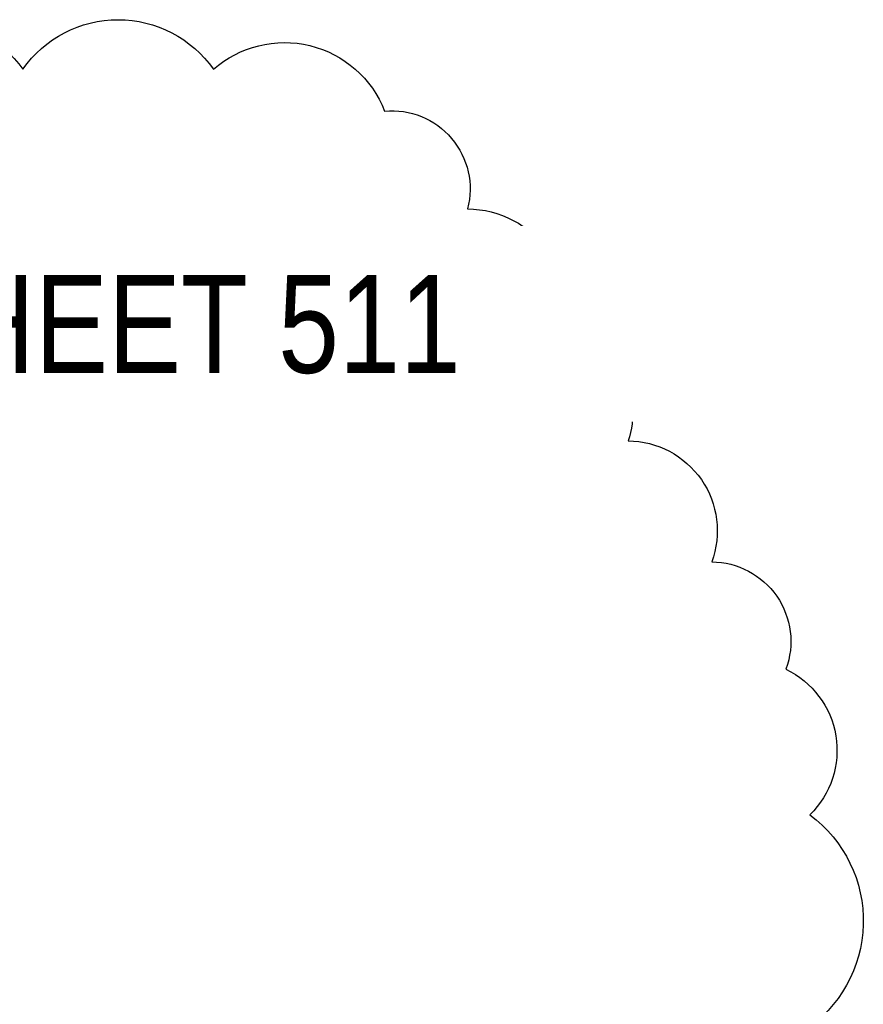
# Model space of a CAD drawing. Header units: inches. Extents: x -458 to 1900, y -406 to 193.
# Tile 5 of 15: x 35 to 139, y -285 to -164. Entities that reach past the tile are written whole.
import ezdxf

# ---------------------------------------------------------------- set-up
doc = ezdxf.new("R2010")
doc.units = ezdxf.units.IN
doc.header["$MEASUREMENT"] = 0
doc.styles.add('Arial', font='romans.shx', dxfattribs={"width": 0.8})

msp = doc.modelspace()

# ---------------------------------------------------------------- linework, layer by layer
msp.add_lwpolyline([(13.0404, -170.3527, -0.52056705), (35.862, -170.3527, -0.52056705), (59.2095, -170.3527, -0.52056705), (80.1859, -175.4731, -0.52056705), (90.3538, -187.4698, -0.52056705), (101.6626, -203.8296, -0.52056705), (110.0129, -215.9094, -0.52056705), (120.2652, -230.7408, -0.52056705), (129.3571, -243.8936, -0.52056705), (132.2997, -261.7353, -0.52056705), (131.5484, -288.2707, -0.52056705), (130.9317, -310.0505, -0.52056705), (130.3208, -331.6285, -0.52056705), (129.8747, -347.3855, -0.52056705), (129.3443, -366.1165, -0.52056705), (128.9112, -381.4131, -0.52056705), (116.9286, -398.9165, -0.52056705), (93.6935, -398.9165, -0.52056705), (75.7213, -398.9165, -0.52056705), (55.8883, -398.9165, -0.52056705), (29.9107, -398.9165, -0.52056705)], format="xyb")

# ---------------------------------------------------------------- next in the draw order: texts
at = {"insert": (0.061, -201.6528), "char_height": 12, "width": 231.709382, "attachment_point": 5, "style": 'Arial', "bg_fill": 2}
msp.add_mtext('\\pxl1,t1,6.4,9.6,12.8,16,19.2,22.4,25.6,28.8,32,35.2,38.4,41.6,44.8,48,51.2,54.4,57.6,60.8,64,67.2,70.4,73.6,76.8,80,83.2,86.4,89.6,92.8,96,99.2,102.4;{\\fArial|b0|i0|c0|p34;FROM TYPE G SHEET 511}', dxfattribs=at)

doc.saveas('drawing.dxf')
